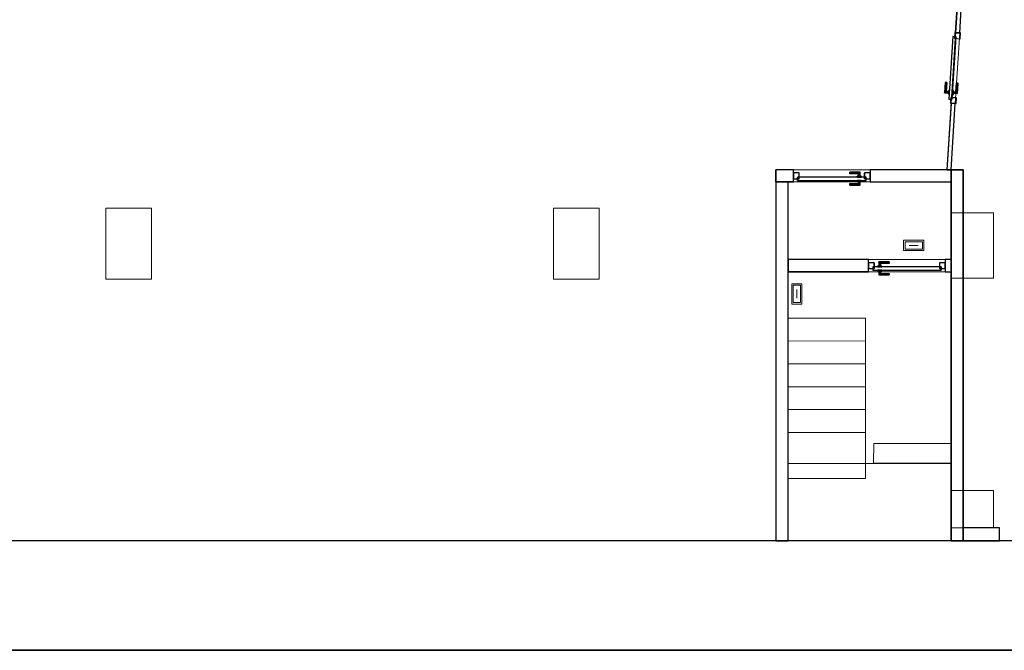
# Model space of a CAD drawing. Header units: metres. Extents: x 391.1 to 427.5, y 12.7 to 28.4.
# Tile 2 of 5: x 409.3 to 421.4, y 12.8 to 20.6. Entities that reach past the tile are written whole.
import ezdxf

# ---------------------------------------------------------------- set-up
doc = ezdxf.new("R2010")
doc.units = ezdxf.units.M
doc.layers.add('01_CARPINTERIA', color=5, linetype='Continuous', lineweight=25, true_color=0x0000ff)
doc.layers.add('01_SUELOS', color=7, linetype='Continuous', lineweight=25, true_color=0x007f00)
for name, color, linetype, lineweight in [('A-COLS-____-MCUT', 7, 'Continuous', 18), ('A-COLS-____-OTLN', 7, 'Continuous', 18), ('A-DETL-GENF-OTLN', 7, 'Continuous', 18), ('A-GENM-____-OTLN', 7, 'Continuous', 18), ('A-WALL-____-MCUT', 7, 'Continuous', 25), ('A-WALL-____-OTLN', 7, 'Continuous', 25), ('S-STRS-____-MCUT', 7, 'Continuous', 18), ('S-STRS-____-OTLN', 7, 'Continuous', 18)]:
    doc.layers.add(name, color=color, linetype=linetype, lineweight=lineweight)

# ---------------------------------------------------------------- blocks, each defined once
blk = doc.blocks.new('Family - Evans PS-2-151009-00_ENLLUMENAT_PS2')
at = {"layer": 'A-WALL-____-MCUT', "color": 253, "true_color": 0xaaaaaa}
for p, q in [((0.99, 0.15), (0, 0.15)), ((0, 0.15), (0, 0)), ((0.99, 0), (0.99, 0.15)), ((1.93, 0.15), (1.93, 0)), ((2.148, 0.15), (1.93, 0.15)), ((2.148, 0), (2.148, 0.15)), ((0, 0), (0.99, 0)), ((1.93, 0), (2.148, 0))]:
    blk.add_line(p, q, dxfattribs=at)
at = {"layer": 'A-WALL-____-OTLN', "color": 253, "true_color": 0xaaaaaa}
for p, q in [((0.99, 0.15), (0, 0.15)), ((0, 0.15), (0, 0)), ((0.99, 0), (0.99, 0.15)), ((1.93, 0.15), (1.93, 0)), ((1.93, 0.15), (2.148, 0.15)), ((2.148, 0.15), (2.148, 0)), ((0, 0), (0.99, 0)), ((1.93, 0), (2.148, 0))]:
    blk.add_line(p, q, dxfattribs=at)
at = {"layer": 'A-WALL-____-OTLN', "color": 253, "lineweight": 18, "true_color": 0xaaaaaa}
blk.add_line((0, 0), (2.148, 0), dxfattribs=at)
blk = doc.blocks.new('Family - Vano puerta-151018-00_ENLLUMENAT_PS2')
at = {"layer": 'A-GENM-____-OTLN', "color": 253, "true_color": 0xaaaaaa}
for p, q in [((419.741, 18.731), (418.801, 18.731)), ((418.801, 18.731), (418.801, 18.581)), ((418.801, 18.731), (419.741, 18.731)), ((418.801, 18.581), (418.801, 18.731)), ((419.741, 18.581), (419.741, 18.731)), ((419.741, 18.581), (419.741, 18.731)), ((418.801, 18.581), (419.741, 18.581)), ((419.741, 18.581), (418.801, 18.581))]:
    blk.add_line(p, q, dxfattribs=at)
blk = doc.blocks.new('Family - LONDR55-XX_ZZ-ARQ-CAA-M3D-Londres55-151027-00_ENLLUMENAT_PS2')
at = {"layer": '01_CARPINTERIA', "color": 161, "true_color": 0xaaaaff}
for p, q in [((0.126, 0.149), (0.125, 0.15)), ((0.125, 0.15), (0.125, 0.1)), ((0.125, 0.15), (0.126, 0.149)), ((0.25, 0.15), (0.125, 0.15)), ((0.13, 0.145), (0.126, 0.149)), ((0.126, 0.149), (0.126, 0.1)), ((0.126, 0.149), (0.126, 0.1)), ((0.126, 0.149), (0.13, 0.145)), ((0.25, 0.149), (0.126, 0.149)), ((0.25, 0.149), (0.126, 0.149)), ((0.135, 0.14), (0.13, 0.145)), ((0.13, 0.145), (0.13, 0.1)), ((0.13, 0.145), (0.13, 0.1)), ((0.13, 0.145), (0.135, 0.14)), ((0.25, 0.145), (0.13, 0.145)), ((0.25, 0.145), (0.13, 0.145)), ((0.135, 0.1), (0.135, 0.14)), ((0.135, 0.14), (0.135, 0.1)), ((0.135, 0.14), (0.14, 0.135)), ((0.14, 0.135), (0.135, 0.14)), ((0.135, 0.14), (0.25, 0.14)), ((0.25, 0.14), (0.135, 0.14)), ((0.14, 0.135), (0.14, 0.1)), ((0.14, 0.135), (0.144, 0.131)), ((0.144, 0.131), (0.14, 0.135)), ((0.14, 0.135), (0.14, 0.1)), ((0.25, 0.135), (0.14, 0.135)), ((0.25, 0.135), (0.14, 0.135)), ((0.144, 0.131), (0.144, 0.1)), ((0.144, 0.131), (0.145, 0.13)), ((0.145, 0.13), (0.144, 0.131)), ((0.144, 0.131), (0.144, 0.1)), ((0.25, 0.131), (0.144, 0.131)), ((0.25, 0.131), (0.144, 0.131)), ((0.145, 0.13), (0.145, 0.1)), ((0.25, 0.13), (0.145, 0.13)), ((0.25, 0.149), (0.25, 0.15)), ((0.25, 0.15), (0.25, 0.149)), ((0.25, 0.145), (0.25, 0.149)), ((0.25, 0.149), (0.25, 0.145)), ((0.25, 0.145), (0.25, 0.14)), ((0.25, 0.14), (0.25, 0.145)), ((0.25, 0.14), (0.25, 0.135)), ((0.25, 0.135), (0.25, 0.14)), ((0.25, 0.135), (0.25, 0.131)), ((0.25, 0.131), (0.25, 0.135)), ((0.25, 0.131), (0.25, 0.13)), ((0.25, 0.13), (0.25, 0.131)), ((0.07, 0.07), (0, 0.07)), ((0, 0.07), (0, 0)), ((0.07, 0.07), (0, 0.07)), ((0, 0.07), (0, 0)), ((0, 0), (0.07, 0)), ((0, 0), (0.07, 0)), ((0.89, 0.09), (0.05, 0.09)), ((0.05, 0.09), (0.05, 0.05)), ((0.89, 0.09), (0.05, 0.09)), ((0.05, 0.09), (0.05, 0.05)), ((0.05, 0.05), (0.89, 0.05)), ((0.05, 0.05), (0.89, 0.05)), ((0.07, 0), (0.07, 0.07)), ((0.07, 0.07), (0.07, 0)), ((0.16, 0.1), (0.11, 0.1)), ((0.11, 0.1), (0.11, 0.09)), ((0.11, 0.1), (0.11, 0.09)), ((0.16, 0.1), (0.11, 0.1)), ((0.11, 0.09), (0.16, 0.09)), ((0.11, 0.09), (0.16, 0.09)), ((0.16, 0.05), (0.11, 0.05)), ((0.11, 0.05), (0.11, 0.04)), ((0.16, 0.05), (0.11, 0.05)), ((0.11, 0.05), (0.11, 0.04)), ((0.11, 0.04), (0.16, 0.04)), ((0.11, 0.04), (0.16, 0.04)), ((0.126, 0.1), (0.125, 0.1)), ((0.125, 0.1), (0.126, 0.1)), ((0.126, 0.04), (0.125, 0.04)), ((0.125, 0.04), (0.126, 0.04)), ((0.125, 0.04), (0.125, -0.01)), ((0.13, 0.1), (0.126, 0.1)), ((0.126, 0.1), (0.13, 0.1)), ((0.13, 0.04), (0.126, 0.04)), ((0.126, 0.04), (0.13, 0.04)), ((0.126, 0.04), (0.126, -0.009)), ((0.126, 0.04), (0.126, -0.009)), ((0.135, 0.1), (0.13, 0.1)), ((0.13, 0.1), (0.135, 0.1)), ((0.13, 0.04), (0.135, 0.04)), ((0.135, 0.04), (0.13, 0.04)), ((0.13, 0.04), (0.13, -0.005)), ((0.13, 0.04), (0.13, -0.005)), ((0.14, 0.1), (0.135, 0.1)), ((0.135, 0.1), (0.14, 0.1)), ((0.135, 0.04), (0.14, 0.04)), ((0.14, 0.04), (0.135, 0.04)), ((0.135, 0), (0.135, 0.04)), ((0.135, 0.04), (0.135, 0)), ((0.14, 0.005), (0.135, 0)), ((0.135, 0), (0.14, 0.005)), ((0.25, 0), (0.135, 0)), ((0.135, 0), (0.25, 0)), ((0.14, 0.1), (0.144, 0.1)), ((0.144, 0.1), (0.14, 0.1)), ((0.14, 0.04), (0.144, 0.04)), ((0.144, 0.04), (0.14, 0.04)), ((0.14, 0.04), (0.14, 0.005)), ((0.14, 0.04), (0.14, 0.005)), ((0.144, 0.009), (0.14, 0.005)), ((0.14, 0.005), (0.144, 0.009)), ((0.14, 0.005), (0.25, 0.005)), ((0.14, 0.005), (0.25, 0.005)), ((0.144, 0.1), (0.145, 0.1)), ((0.145, 0.1), (0.144, 0.1)), ((0.144, 0.04), (0.145, 0.04)), ((0.145, 0.04), (0.144, 0.04)), ((0.144, 0.04), (0.144, 0.009)), ((0.144, 0.04), (0.144, 0.009)), ((0.145, 0.01), (0.144, 0.009)), ((0.144, 0.009), (0.145, 0.01)), ((0.144, 0.009), (0.25, 0.009)), ((0.144, 0.009), (0.25, 0.009)), ((0.145, 0.04), (0.145, 0.01)), ((0.145, 0.01), (0.25, 0.01)), ((0.16, 0.09), (0.16, 0.1)), ((0.16, 0.1), (0.16, 0.09)), ((0.16, 0.04), (0.16, 0.05)), ((0.16, 0.05), (0.16, 0.04)), ((0.25, 0.009), (0.25, 0.01)), ((0.25, 0.01), (0.25, 0.009)), ((0.25, 0.005), (0.25, 0.009)), ((0.25, 0.009), (0.25, 0.005)), ((0.25, 0.005), (0.25, 0)), ((0.25, 0), (0.25, 0.005)), ((0.25, 0), (0.25, -0.005)), ((0.25, -0.005), (0.25, 0)), ((0.94, 0.07), (0.87, 0.07)), ((0.87, 0.07), (0.87, 0)), ((0.94, 0.07), (0.87, 0.07)), ((0.87, 0.07), (0.87, 0)), ((0.87, 0), (0.94, 0)), ((0.87, 0), (0.94, 0)), ((0.89, 0.05), (0.89, 0.09)), ((0.89, 0.09), (0.89, 0.05)), ((0.94, 0), (0.94, 0.07)), ((0.94, 0.07), (0.94, 0)), ((0.125, -0.01), (0.126, -0.009)), ((0.126, -0.009), (0.125, -0.01)), ((0.125, -0.01), (0.25, -0.01)), ((0.126, -0.009), (0.13, -0.005)), ((0.13, -0.005), (0.126, -0.009)), ((0.126, -0.009), (0.25, -0.009)), ((0.126, -0.009), (0.25, -0.009)), ((0.13, -0.005), (0.135, 0)), ((0.135, 0), (0.13, -0.005)), ((0.13, -0.005), (0.25, -0.005)), ((0.13, -0.005), (0.25, -0.005)), ((0.25, -0.005), (0.25, -0.009)), ((0.25, -0.009), (0.25, -0.005)), ((0.25, -0.009), (0.25, -0.01)), ((0.25, -0.01), (0.25, -0.009))]:
    blk.add_line(p, q, dxfattribs=at)
blk = doc.blocks.new('Family - Porta PS-2-151028-00_ENLLUMENAT_PS2')
blk.add_blockref('Family - LONDR55-XX_ZZ-ARQ-CAA-M3D-Londres55-151027-00_ENLLUMENAT_PS2', (0, 0))
blk = doc.blocks.new('Family - LONDR55-XX_ZZ-ARQ-CAA-M3D-Londres55-151034-00_ENLLUMENAT_PS2')
at = {"layer": '01_SUELOS', "color": 9, "true_color": 0xaad4aa}
for p, q in [((0, 0), (33.142, 0)), ((33.142, 0), (0, 0))]:
    blk.add_line(p, q, dxfattribs=at)
blk = doc.blocks.new('Family - LONDR55-XX_ZZ-ARQ-CAA-M3D-Londres55-151038-00_ENLLUMENAT_PS2')
at = {"layer": '01_CARPINTERIA', "color": 161, "true_color": 0xaaaaff}
for p, q in [((0.69, 0.149), (0.69, 0.15)), ((0.69, 0.15), (0.69, 0.149)), ((0.815, 0.15), (0.69, 0.15)), ((0.69, 0.145), (0.69, 0.149)), ((0.69, 0.149), (0.69, 0.145)), ((0.814, 0.149), (0.69, 0.149)), ((0.814, 0.149), (0.69, 0.149)), ((0.69, 0.14), (0.69, 0.145)), ((0.69, 0.145), (0.69, 0.14)), ((0.81, 0.145), (0.69, 0.145)), ((0.81, 0.145), (0.69, 0.145)), ((0.69, 0.135), (0.69, 0.14)), ((0.69, 0.14), (0.69, 0.135)), ((0.69, 0.14), (0.805, 0.14)), ((0.805, 0.14), (0.69, 0.14)), ((0.69, 0.135), (0.69, 0.131)), ((0.69, 0.131), (0.69, 0.135)), ((0.8, 0.135), (0.69, 0.135)), ((0.8, 0.135), (0.69, 0.135)), ((0.69, 0.131), (0.69, 0.13)), ((0.69, 0.13), (0.69, 0.131)), ((0.796, 0.131), (0.69, 0.131)), ((0.796, 0.131), (0.69, 0.131)), ((0.795, 0.13), (0.69, 0.13)), ((0.795, 0.13), (0.796, 0.131)), ((0.796, 0.131), (0.795, 0.13)), ((0.795, 0.1), (0.795, 0.13)), ((0.796, 0.131), (0.8, 0.135)), ((0.8, 0.135), (0.796, 0.131)), ((0.796, 0.1), (0.796, 0.131)), ((0.796, 0.1), (0.796, 0.131)), ((0.8, 0.135), (0.805, 0.14)), ((0.805, 0.14), (0.8, 0.135)), ((0.8, 0.1), (0.8, 0.135)), ((0.8, 0.1), (0.8, 0.135)), ((0.81, 0.145), (0.805, 0.14)), ((0.805, 0.14), (0.81, 0.145)), ((0.805, 0.14), (0.805, 0.1)), ((0.805, 0.1), (0.805, 0.14)), ((0.814, 0.149), (0.81, 0.145)), ((0.81, 0.145), (0.814, 0.149)), ((0.81, 0.1), (0.81, 0.145)), ((0.81, 0.1), (0.81, 0.145)), ((0.815, 0.15), (0.814, 0.149)), ((0.814, 0.149), (0.815, 0.15)), ((0.814, 0.1), (0.814, 0.149)), ((0.814, 0.1), (0.814, 0.149)), ((0.815, 0.1), (0.815, 0.15)), ((0.07, 0.07), (0, 0.07)), ((0, 0.07), (0, 0)), ((0.07, 0.07), (0, 0.07)), ((0, 0), (0, 0.07)), ((0, 0), (0.07, 0)), ((0, 0), (0.07, 0)), ((0.89, 0.09), (0.05, 0.09)), ((0.05, 0.09), (0.05, 0.05)), ((0.89, 0.09), (0.05, 0.09)), ((0.05, 0.05), (0.05, 0.09)), ((0.05, 0.05), (0.89, 0.05)), ((0.05, 0.05), (0.89, 0.05)), ((0.07, 0), (0.07, 0.07)), ((0.07, 0), (0.07, 0.07)), ((0.69, 0.009), (0.69, 0.01)), ((0.69, 0.01), (0.69, 0.009)), ((0.69, 0.01), (0.795, 0.01)), ((0.69, 0.005), (0.69, 0.009)), ((0.69, 0.009), (0.69, 0.005)), ((0.69, 0.009), (0.796, 0.009)), ((0.69, 0.009), (0.796, 0.009)), ((0.69, 0), (0.69, 0.005)), ((0.69, 0.005), (0.69, 0)), ((0.69, 0.005), (0.8, 0.005)), ((0.69, 0.005), (0.8, 0.005)), ((0.69, -0.005), (0.69, 0)), ((0.69, 0), (0.69, -0.005)), ((0.805, 0), (0.69, 0)), ((0.69, 0), (0.805, 0)), ((0.83, 0.1), (0.78, 0.1)), ((0.78, 0.1), (0.78, 0.09)), ((0.78, 0.09), (0.78, 0.1)), ((0.83, 0.1), (0.78, 0.1)), ((0.78, 0.09), (0.83, 0.09)), ((0.78, 0.09), (0.83, 0.09)), ((0.83, 0.05), (0.78, 0.05)), ((0.78, 0.05), (0.78, 0.04)), ((0.83, 0.05), (0.78, 0.05)), ((0.78, 0.04), (0.78, 0.05)), ((0.78, 0.04), (0.83, 0.04)), ((0.78, 0.04), (0.83, 0.04)), ((0.796, 0.1), (0.795, 0.1)), ((0.795, 0.1), (0.796, 0.1)), ((0.796, 0.04), (0.795, 0.04)), ((0.795, 0.04), (0.796, 0.04)), ((0.795, 0.01), (0.795, 0.04)), ((0.796, 0.009), (0.795, 0.01)), ((0.795, 0.01), (0.796, 0.009)), ((0.8, 0.1), (0.796, 0.1)), ((0.796, 0.1), (0.8, 0.1)), ((0.8, 0.04), (0.796, 0.04)), ((0.796, 0.04), (0.8, 0.04)), ((0.796, 0.009), (0.796, 0.04)), ((0.796, 0.009), (0.796, 0.04)), ((0.8, 0.005), (0.796, 0.009)), ((0.796, 0.009), (0.8, 0.005)), ((0.805, 0.1), (0.8, 0.1)), ((0.8, 0.1), (0.805, 0.1)), ((0.8, 0.04), (0.805, 0.04)), ((0.805, 0.04), (0.8, 0.04)), ((0.8, 0.005), (0.8, 0.04)), ((0.8, 0.005), (0.8, 0.04)), ((0.805, 0), (0.8, 0.005)), ((0.8, 0.005), (0.805, 0)), ((0.81, 0.1), (0.805, 0.1)), ((0.805, 0.1), (0.81, 0.1)), ((0.805, 0.04), (0.81, 0.04)), ((0.81, 0.04), (0.805, 0.04)), ((0.805, 0.04), (0.805, 0)), ((0.805, 0), (0.805, 0.04)), ((0.805, 0), (0.81, -0.005)), ((0.81, 0.1), (0.814, 0.1)), ((0.814, 0.1), (0.81, 0.1)), ((0.81, 0.04), (0.814, 0.04)), ((0.814, 0.04), (0.81, 0.04)), ((0.81, -0.005), (0.81, 0.04)), ((0.81, -0.005), (0.81, 0.04)), ((0.814, 0.1), (0.815, 0.1)), ((0.815, 0.1), (0.814, 0.1)), ((0.814, 0.04), (0.815, 0.04)), ((0.815, 0.04), (0.814, 0.04)), ((0.814, -0.009), (0.814, 0.04)), ((0.814, -0.009), (0.814, 0.04)), ((0.815, -0.01), (0.815, 0.04)), ((0.83, 0.09), (0.83, 0.1)), ((0.83, 0.09), (0.83, 0.1)), ((0.83, 0.04), (0.83, 0.05)), ((0.83, 0.04), (0.83, 0.05)), ((0.94, 0.07), (0.87, 0.07)), ((0.87, 0.07), (0.87, 0)), ((0.94, 0.07), (0.87, 0.07)), ((0.87, 0), (0.87, 0.07)), ((0.87, 0), (0.94, 0)), ((0.87, 0), (0.94, 0)), ((0.89, 0.05), (0.89, 0.09)), ((0.89, 0.05), (0.89, 0.09)), ((0.94, 0), (0.94, 0.07)), ((0.94, 0), (0.94, 0.07)), ((0.69, -0.005), (0.69, -0.009)), ((0.69, -0.009), (0.69, -0.005)), ((0.69, -0.005), (0.81, -0.005)), ((0.69, -0.005), (0.81, -0.005)), ((0.69, -0.009), (0.69, -0.01)), ((0.69, -0.01), (0.69, -0.009)), ((0.69, -0.009), (0.814, -0.009)), ((0.69, -0.009), (0.814, -0.009)), ((0.69, -0.01), (0.815, -0.01)), ((0.81, -0.005), (0.805, 0)), ((0.81, -0.005), (0.814, -0.009)), ((0.814, -0.009), (0.81, -0.005)), ((0.814, -0.009), (0.815, -0.01)), ((0.815, -0.01), (0.814, -0.009))]:
    blk.add_line(p, q, dxfattribs=at)
blk = doc.blocks.new('Family - Porta PS-2-151039-00_ENLLUMENAT_PS2')
blk.add_blockref('Family - LONDR55-XX_ZZ-ARQ-CAA-M3D-Londres55-151038-00_ENLLUMENAT_PS2', (0, 0))
blk = doc.blocks.new('Family - Escala PS-2-151043-00_ENLLUMENAT_PS2')
at = {"layer": 'S-STRS-____-MCUT', "color": 253, "true_color": 0xaaaaaa}
for p, q in [((1.051, 1.196), (1.05, 0.95)), ((2.001, 1.196), (1.051, 1.196)), ((2, 0.949), (2.001, 1.196)), ((0.951, 0.95), (0.001, 0.949)), ((0.001, 0.949), (0.002, 0)), ((1.05, 0.95), (0.951, 0.95)), ((2, 0.949), (1.05, 0.95)), ((1.05, 0.95), (2, 0.949)), ((2, 0), (2, 0.949)), ((0.002, 0), (2, 0))]:
    blk.add_line(p, q, dxfattribs=at)
at = {"layer": 'S-STRS-____-OTLN', "color": 253, "true_color": 0xaaaaaa}
for p, q in [((0, 2.73), (0.95, 2.731)), ((0.95, 2.731), (0, 2.73)), ((0.95, 2.731), (0, 2.73)), ((0, 2.73), (0.95, 2.731)), ((0, 2.73), (0.002, 0.765)), ((0, 2.45), (0, 2.73)), ((0, 2.73), (0, 2.45)), ((0, 2.45), (0, 2.73)), ((0.952, 0.766), (0.95, 2.731)), ((0.95, 2.731), (0.95, 2.451)), ((0.95, 2.451), (0.95, 2.731)), ((0.95, 2.731), (0.95, 2.451)), ((0.95, 2.451), (0, 2.45)), ((0.95, 2.451), (0, 2.45)), ((0, 2.45), (0.95, 2.451)), ((0.95, 2.451), (0, 2.45)), ((0.95, 2.451), (0, 2.45)), ((0, 2.45), (0.95, 2.451)), ((0, 2.17), (0, 2.45)), ((0, 2.45), (0, 2.17)), ((0, 2.17), (0, 2.45)), ((0.95, 2.451), (0.95, 2.171)), ((0.95, 2.171), (0.95, 2.451)), ((0.95, 2.451), (0.95, 2.171)), ((0.95, 2.171), (0, 2.17)), ((0.95, 2.171), (0, 2.17)), ((0, 2.17), (0.95, 2.171)), ((0.95, 2.171), (0, 2.17)), ((0.95, 2.171), (0, 2.17)), ((0, 2.17), (0.95, 2.171)), ((0.001, 1.89), (0, 2.17)), ((0, 2.17), (0.001, 1.89)), ((0.001, 1.89), (0, 2.17)), ((0.95, 2.171), (0.951, 1.891)), ((0.951, 1.891), (0.95, 2.171)), ((0.95, 2.171), (0.951, 1.891)), ((0.951, 1.891), (0.001, 1.89)), ((0.951, 1.891), (0.001, 1.89)), ((0.001, 1.89), (0.951, 1.891)), ((0.951, 1.891), (0.001, 1.89)), ((0.951, 1.891), (0.001, 1.89)), ((0.001, 1.89), (0.951, 1.891)), ((0.001, 1.61), (0.001, 1.89)), ((0.001, 1.89), (0.001, 1.61)), ((0.001, 1.61), (0.001, 1.89)), ((0.951, 1.891), (0.951, 1.611)), ((0.951, 1.611), (0.951, 1.891)), ((0.951, 1.891), (0.951, 1.611)), ((0.951, 1.611), (0.001, 1.61)), ((0.951, 1.611), (0.001, 1.61)), ((0.951, 1.611), (0.001, 1.61)), ((0.001, 1.61), (0.951, 1.611)), ((0.001, 1.61), (0.951, 1.611)), ((0.951, 1.611), (0.001, 1.61)), ((0.001, 1.33), (0.001, 1.61)), ((0.001, 1.61), (0.001, 1.33)), ((0.001, 1.33), (0.001, 1.61)), ((0.951, 1.611), (0.951, 1.331)), ((0.951, 1.331), (0.951, 1.611)), ((0.951, 1.611), (0.951, 1.331)), ((0.951, 1.331), (0.001, 1.33)), ((0.001, 1.33), (0.951, 1.331)), ((0.951, 1.331), (0.001, 1.33)), ((0.951, 1.331), (0.001, 1.33)), ((0.001, 1.33), (0.951, 1.331)), ((0.951, 1.331), (0.001, 1.33)), ((0.001, 1.33), (0.001, 0.949)), ((0.001, 0.949), (0.001, 1.33)), ((0.001, 1.33), (0.001, 0.949)), ((0.951, 0.95), (0.951, 1.331)), ((0.951, 1.331), (0.951, 0.95)), ((0.951, 0.95), (0.951, 1.331)), ((1.051, 1.196), (1.05, 0.955)), ((2, 0.954), (2.001, 1.196)), ((0.001, 0.949), (0.951, 0.95)), ((0.951, 0.95), (0.001, 0.949)), ((0.001, 0.949), (0.951, 0.95)), ((0.951, 0.95), (0.001, 0.949)), ((0.951, 0.95), (0.001, 0.949)), ((0.002, 0.765), (0.001, 0.949)), ((0.001, 0.949), (0.002, 0)), ((0.951, 0.95), (0.952, 0.766)), ((1.05, 0.95), (0.951, 0.95)), ((1.05, 0.955), (2, 0.954)), ((1.05, 0.955), (1.05, 0.95)), ((2, 0.949), (1.05, 0.95)), ((2, 0.949), (1.05, 0.95)), ((2, 0.949), (2, 0.954)), ((2, 0), (2, 0.949)), ((0.952, 0.766), (0.002, 0.765)), ((0.002, 0), (2, 0))]:
    blk.add_line(p, q, dxfattribs=at)
blk = doc.blocks.new('Family - Evans PS-2-151049-00_ENLLUMENAT_PS2')
at = {"layer": 'A-WALL-____-MCUT', "color": 253, "true_color": 0xaaaaaa}
for p, q in [((4.39, 0.15), (0, 0.15)), ((0, 0.15), (0, 0)), ((4.55, 0.15), (4.39, 0.15)), ((4.39, 0.15), (4.39, 0.15)), ((4.55, 0), (4.55, 0.15)), ((0, 0), (4.55, 0))]:
    blk.add_line(p, q, dxfattribs=at)
at = {"layer": 'A-WALL-____-OTLN', "color": 253, "true_color": 0xaaaaaa}
for p, q in [((0, 0), (0, 0.15)), ((0, 0.15), (4.39, 0.15)), ((4.55, 0.15), (4.39, 0.15)), ((4.39, 0.15), (4.39, 0.15)), ((4.55, 0.15), (4.55, 0)), ((4.55, 0), (0, 0))]:
    blk.add_line(p, q, dxfattribs=at)
at = {"layer": 'A-WALL-____-OTLN', "color": 253, "lineweight": 18, "true_color": 0xaaaaaa}
blk.add_line((0, 0), (4.55, 0), dxfattribs=at)
blk = doc.blocks.new('Family - Pilar PS-2-151055-00_ENLLUMENAT_PS2')
at = {"layer": 'A-COLS-____-MCUT', "color": 253, "true_color": 0xaaaaaa}
for p, q in [((0.52, 0.46), (0, 0.46)), ((0, 0.46), (0, 0)), ((0.52, 0), (0.52, 0.46)), ((0, 0), (0.52, 0))]:
    blk.add_line(p, q, dxfattribs=at)
at = {"layer": 'A-COLS-____-OTLN', "color": 253, "true_color": 0xaaaaaa}
for p, q in [((0.52, 0.46), (0, 0.46)), ((0, 0.46), (0, 0)), ((0.52, 0), (0.52, 0.46)), ((0, 0), (0.52, 0))]:
    blk.add_line(p, q, dxfattribs=at)
blk = doc.blocks.new('Family - Evans PS-2-151060-00_ENLLUMENAT_PS2')
at = {"layer": 'A-WALL-____-MCUT', "color": 253, "true_color": 0xaaaaaa}
for p, q in [((2.985, 0.05), (-0.003, 0.05)), ((-0.003, 0.05), (0, 0)), ((0, 0), (2.985, 0)), ((2.985, 0), (2.985, 0.05)), ((3.853, 0.05), (3.853, 0)), ((4.665, 0.05), (3.853, 0.05)), ((3.853, 0), (4.668, 0)), ((4.668, 0), (4.665, 0.05))]:
    blk.add_line(p, q, dxfattribs=at)
at = {"layer": 'A-WALL-____-OTLN', "color": 253, "true_color": 0xaaaaaa}
for p, q in [((0, 0), (-0.003, 0.05)), ((2.985, 0.05), (-0.003, 0.05)), ((2.985, 0), (0, 0)), ((2.985, 0), (2.985, 0.05)), ((4.665, 0.05), (3.853, 0.05)), ((3.853, 0.05), (3.853, 0)), ((3.853, 0), (4.668, 0)), ((4.668, 0), (4.665, 0.05))]:
    blk.add_line(p, q, dxfattribs=at)
at = {"layer": 'A-WALL-____-OTLN', "color": 253, "lineweight": 18, "true_color": 0xaaaaaa}
blk.add_line((0, 0), (4.668, 0), dxfattribs=at)
blk = doc.blocks.new('Family - Vano puerta-151062-00_ENLLUMENAT_PS2')
at = {"layer": 'A-GENM-____-OTLN', "color": 253, "true_color": 0xaaaaaa}
for p, q in [((420.788, 20.41), (420.733, 19.544)), ((420.733, 19.544), (420.788, 20.41)), ((420.783, 19.541), (420.838, 20.407)), ((420.838, 20.407), (420.783, 19.541)), ((420.838, 20.407), (420.788, 20.41)), ((420.838, 20.407), (420.788, 20.41)), ((420.733, 19.544), (420.783, 19.541)), ((420.783, 19.541), (420.733, 19.544))]:
    blk.add_line(p, q, dxfattribs=at)
blk = doc.blocks.new('Family - Evans PS-2-151074-00_ENLLUMENAT_PS2')
at = {"layer": 'A-WALL-____-MCUT', "color": 253, "true_color": 0xaaaaaa}
for p, q in [((0.445, 0.16), (0, 0.16)), ((0, 0.16), (0, 0)), ((0.445, 0), (0.445, 0.16)), ((0, 0), (0.445, 0))]:
    blk.add_line(p, q, dxfattribs=at)
at = {"layer": 'A-WALL-____-OTLN', "color": 253, "true_color": 0xaaaaaa}
for p, q in [((0.445, 0.16), (0, 0.16)), ((0, 0.16), (0, 0)), ((0.445, 0), (0.445, 0.16)), ((0, 0), (0.445, 0))]:
    blk.add_line(p, q, dxfattribs=at)
at = {"layer": 'A-WALL-____-OTLN', "color": 253, "lineweight": 18, "true_color": 0xaaaaaa}
blk.add_line((0, 0), (0.445, 0), dxfattribs=at)
blk = doc.blocks.new('Family - Pilar PS-2-151079-00_ENLLUMENAT_PS2')
at = {"layer": 'A-COLS-____-MCUT', "color": 253, "true_color": 0xaaaaaa}
for p, q in [((0.56, 0.87), (0, 0.87)), ((0, 0.87), (0, 0)), ((0.56, 0), (0.56, 0.87)), ((0, 0), (0.56, 0))]:
    blk.add_line(p, q, dxfattribs=at)
at = {"layer": 'A-COLS-____-OTLN', "color": 253, "true_color": 0xaaaaaa}
for p, q in [((0.56, 0.87), (0, 0.87)), ((0, 0.87), (0, 0)), ((0.56, 0), (0.56, 0.87)), ((0, 0), (0.56, 0))]:
    blk.add_line(p, q, dxfattribs=at)
blk = doc.blocks.new('Family - Pilar PS-2-151083-00_ENLLUMENAT_PS2')
at = {"layer": 'A-COLS-____-MCUT', "color": 253, "true_color": 0xaaaaaa}
for p, q in [((0.52, 0.8), (0, 0.8)), ((0, 0.8), (0, 0)), ((0.52, 0), (0.52, 0.8)), ((0, 0), (0.52, 0))]:
    blk.add_line(p, q, dxfattribs=at)
at = {"layer": 'A-COLS-____-OTLN', "color": 253, "true_color": 0xaaaaaa}
for p, q in [((0.52, 0.8), (0, 0.8)), ((0, 0.8), (0, 0)), ((0.52, 0), (0.52, 0.8)), ((0, 0), (0.52, 0))]:
    blk.add_line(p, q, dxfattribs=at)
blk = doc.blocks.new('Family - LONDR55-XX_ZZ-ARQ-CAA-M3D-Londres55-151108-00_ENLLUMENAT_PS2')
at = {"layer": '01_CARPINTERIA', "color": 161, "true_color": 0xaaaaff}
for p, q in [((0.126, 0.149), (0.125, 0.15)), ((0.125, 0.15), (0.125, 0.1)), ((0.125, 0.15), (0.126, 0.149)), ((0.25, 0.15), (0.125, 0.15)), ((0.13, 0.145), (0.126, 0.149)), ((0.126, 0.149), (0.126, 0.1)), ((0.126, 0.149), (0.126, 0.1)), ((0.126, 0.149), (0.13, 0.145)), ((0.25, 0.149), (0.126, 0.149)), ((0.25, 0.149), (0.126, 0.149)), ((0.135, 0.14), (0.13, 0.145)), ((0.13, 0.145), (0.13, 0.1)), ((0.13, 0.145), (0.13, 0.1)), ((0.13, 0.145), (0.135, 0.14)), ((0.25, 0.145), (0.13, 0.145)), ((0.25, 0.145), (0.13, 0.145)), ((0.135, 0.1), (0.135, 0.14)), ((0.135, 0.14), (0.135, 0.1)), ((0.135, 0.14), (0.14, 0.135)), ((0.14, 0.135), (0.135, 0.14)), ((0.135, 0.14), (0.25, 0.14)), ((0.25, 0.14), (0.135, 0.14)), ((0.14, 0.135), (0.14, 0.1)), ((0.14, 0.135), (0.144, 0.131)), ((0.144, 0.131), (0.14, 0.135)), ((0.14, 0.135), (0.14, 0.1)), ((0.25, 0.135), (0.14, 0.135)), ((0.25, 0.135), (0.14, 0.135)), ((0.144, 0.131), (0.144, 0.1)), ((0.144, 0.131), (0.145, 0.13)), ((0.145, 0.13), (0.144, 0.131)), ((0.144, 0.131), (0.144, 0.1)), ((0.25, 0.131), (0.144, 0.131)), ((0.25, 0.131), (0.144, 0.131)), ((0.145, 0.13), (0.145, 0.1)), ((0.25, 0.13), (0.145, 0.13)), ((0.25, 0.149), (0.25, 0.15)), ((0.25, 0.15), (0.25, 0.149)), ((0.25, 0.145), (0.25, 0.149)), ((0.25, 0.149), (0.25, 0.145)), ((0.25, 0.145), (0.25, 0.14)), ((0.25, 0.14), (0.25, 0.145)), ((0.25, 0.14), (0.25, 0.135)), ((0.25, 0.135), (0.25, 0.14)), ((0.25, 0.135), (0.25, 0.131)), ((0.25, 0.131), (0.25, 0.135)), ((0.25, 0.131), (0.25, 0.13)), ((0.25, 0.13), (0.25, 0.131)), ((0.07, 0.07), (0, 0.07)), ((0, 0.07), (0, 0)), ((0.07, 0.07), (0, 0.07)), ((0, 0.07), (0, 0)), ((0, 0), (0.07, 0)), ((0.818, 0.09), (0.05, 0.09)), ((0.05, 0.09), (0.05, 0.05)), ((0.818, 0.09), (0.05, 0.09)), ((0.05, 0.09), (0.05, 0.05)), ((0.05, 0.05), (0.818, 0.05)), ((0.05, 0.05), (0.818, 0.05)), ((0.07, 0), (0.07, 0.07)), ((0.07, 0.07), (0.07, 0)), ((0.16, 0.1), (0.11, 0.1)), ((0.11, 0.1), (0.11, 0.09)), ((0.11, 0.1), (0.11, 0.09)), ((0.16, 0.1), (0.11, 0.1)), ((0.11, 0.09), (0.16, 0.09)), ((0.11, 0.09), (0.16, 0.09)), ((0.16, 0.05), (0.11, 0.05)), ((0.11, 0.05), (0.11, 0.04)), ((0.16, 0.05), (0.11, 0.05)), ((0.11, 0.05), (0.11, 0.04)), ((0.11, 0.04), (0.16, 0.04)), ((0.11, 0.04), (0.16, 0.04)), ((0.126, 0.1), (0.125, 0.1)), ((0.125, 0.1), (0.126, 0.1)), ((0.126, 0.04), (0.125, 0.04)), ((0.125, 0.04), (0.126, 0.04)), ((0.125, 0.04), (0.125, -0.01)), ((0.13, 0.1), (0.126, 0.1)), ((0.126, 0.1), (0.13, 0.1)), ((0.13, 0.04), (0.126, 0.04)), ((0.126, 0.04), (0.13, 0.04)), ((0.126, 0.04), (0.126, -0.009)), ((0.126, 0.04), (0.126, -0.009)), ((0.135, 0.1), (0.13, 0.1)), ((0.13, 0.1), (0.135, 0.1)), ((0.13, 0.04), (0.135, 0.04)), ((0.135, 0.04), (0.13, 0.04)), ((0.13, 0.04), (0.13, -0.005)), ((0.13, 0.04), (0.13, -0.005)), ((0.13, -0.005), (0.135, 0)), ((0.135, 0), (0.13, -0.005)), ((0.14, 0.1), (0.135, 0.1)), ((0.135, 0.1), (0.14, 0.1)), ((0.135, 0.04), (0.14, 0.04)), ((0.14, 0.04), (0.135, 0.04)), ((0.135, 0), (0.135, 0.04)), ((0.135, 0.04), (0.135, 0)), ((0.14, 0.005), (0.135, 0)), ((0.135, 0), (0.14, 0.005)), ((0.25, 0), (0.135, 0)), ((0.135, 0), (0.25, 0)), ((0.14, 0.1), (0.144, 0.1)), ((0.144, 0.1), (0.14, 0.1)), ((0.14, 0.04), (0.144, 0.04)), ((0.144, 0.04), (0.14, 0.04)), ((0.14, 0.04), (0.14, 0.005)), ((0.14, 0.04), (0.14, 0.005)), ((0.144, 0.009), (0.14, 0.005)), ((0.14, 0.005), (0.144, 0.009)), ((0.14, 0.005), (0.25, 0.005)), ((0.14, 0.005), (0.25, 0.005)), ((0.144, 0.1), (0.145, 0.1)), ((0.145, 0.1), (0.144, 0.1)), ((0.144, 0.04), (0.145, 0.04)), ((0.145, 0.04), (0.144, 0.04)), ((0.144, 0.04), (0.144, 0.009)), ((0.144, 0.04), (0.144, 0.009)), ((0.145, 0.01), (0.144, 0.009)), ((0.144, 0.009), (0.145, 0.01)), ((0.144, 0.009), (0.25, 0.009)), ((0.144, 0.009), (0.25, 0.009)), ((0.145, 0.04), (0.145, 0.01)), ((0.145, 0.01), (0.25, 0.01)), ((0.16, 0.09), (0.16, 0.1)), ((0.16, 0.1), (0.16, 0.09)), ((0.16, 0.04), (0.16, 0.05)), ((0.16, 0.05), (0.16, 0.04)), ((0.25, 0.009), (0.25, 0.01)), ((0.25, 0.01), (0.25, 0.009)), ((0.25, 0.005), (0.25, 0.009)), ((0.25, 0.009), (0.25, 0.005)), ((0.25, 0.005), (0.25, 0)), ((0.25, 0), (0.25, 0.005)), ((0.25, 0), (0.25, -0.005)), ((0.25, -0.005), (0.25, 0)), ((0.868, 0.07), (0.798, 0.07)), ((0.798, 0.07), (0.798, 0)), ((0.868, 0.07), (0.798, 0.07)), ((0.798, 0.07), (0.798, 0)), ((0.798, 0), (0.868, 0)), ((0.818, 0.05), (0.818, 0.09)), ((0.818, 0.09), (0.818, 0.05)), ((0.868, 0), (0.868, 0.07)), ((0.868, 0.07), (0.868, 0)), ((0, 0), (0.07, 0)), ((0.125, -0.01), (0.126, -0.009)), ((0.126, -0.009), (0.125, -0.01)), ((0.125, -0.01), (0.25, -0.01)), ((0.126, -0.009), (0.13, -0.005)), ((0.13, -0.005), (0.126, -0.009)), ((0.126, -0.009), (0.25, -0.009)), ((0.126, -0.009), (0.25, -0.009)), ((0.13, -0.005), (0.25, -0.005)), ((0.13, -0.005), (0.25, -0.005)), ((0.25, -0.005), (0.25, -0.009)), ((0.25, -0.009), (0.25, -0.005)), ((0.25, -0.009), (0.25, -0.01)), ((0.25, -0.01), (0.25, -0.009)), ((0.798, 0), (0.868, 0))]:
    blk.add_line(p, q, dxfattribs=at)
blk = doc.blocks.new('Family - Porta PS-2-151109-00_ENLLUMENAT_PS2')
blk.add_blockref('Family - LONDR55-XX_ZZ-ARQ-CAA-M3D-Londres55-151108-00_ENLLUMENAT_PS2', (0, 0))
blk = doc.blocks.new('Family - Pilar PS-2-151140-00_ENLLUMENAT_PS2')
at = {"layer": 'A-COLS-____-MCUT', "color": 253, "true_color": 0xaaaaaa}
for p, q in [((0.56, 0.87), (0, 0.87)), ((0, 0.87), (0, 0)), ((0.56, 0), (0.56, 0.87)), ((0, 0), (0.56, 0))]:
    blk.add_line(p, q, dxfattribs=at)
at = {"layer": 'A-COLS-____-OTLN', "color": 253, "true_color": 0xaaaaaa}
for p, q in [((0.56, 0.87), (0, 0.87)), ((0, 0.87), (0, 0)), ((0.56, 0), (0.56, 0.87)), ((0, 0), (0.56, 0))]:
    blk.add_line(p, q, dxfattribs=at)
blk = doc.blocks.new('Family - Evans PS-2-151175-00_ENLLUMENAT_PS2')
at = {"layer": 'A-WALL-____-MCUT', "color": 253, "true_color": 0xaaaaaa}
for p, q in [((0.95, 0.15), (0, 0.15)), ((0, 0.15), (0, 0)), ((1.1, 0.15), (0.95, 0.15)), ((0.95, 0.15), (0.95, 0.15)), ((1.1, 0.15), (1.1, 0.15)), ((4.4, 0.15), (1.1, 0.15)), ((4.4, 0), (4.4, 0.15)), ((0, 0), (4.4, 0))]:
    blk.add_line(p, q, dxfattribs=at)
at = {"layer": 'A-WALL-____-OTLN', "color": 253, "true_color": 0xaaaaaa}
for p, q in [((0.95, 0.15), (0, 0.15)), ((0, 0.15), (0, 0)), ((1.1, 0.15), (0.95, 0.15)), ((0.95, 0.15), (0.95, 0.15)), ((1.1, 0.15), (1.1, 0.15)), ((4.4, 0.15), (1.1, 0.15)), ((4.4, 0), (4.4, 0.15)), ((0, 0), (4.4, 0))]:
    blk.add_line(p, q, dxfattribs=at)
at = {"layer": 'A-WALL-____-OTLN', "color": 253, "lineweight": 18, "true_color": 0xaaaaaa}
blk.add_line((0.003, 0), (4.4, 0), dxfattribs=at)
blk = doc.blocks.new('Family - Mur PS-2-151177-00_ENLLUMENAT_PS2')
at = {"layer": 'A-WALL-____-MCUT', "color": 253, "true_color": 0xaaaaaa}
for p, q in [((31.836, 1.34), (0, 1.34)), ((0, 0), (31.559, 0))]:
    blk.add_line(p, q, dxfattribs=at)
at = {"layer": 'A-WALL-____-OTLN', "color": 253, "true_color": 0xaaaaaa}
for p, q in [((31.836, 1.34), (0, 1.34)), ((0, 0), (31.559, 0))]:
    blk.add_line(p, q, dxfattribs=at)
at = {"layer": 'A-WALL-____-OTLN', "color": 253, "lineweight": 18, "true_color": 0xaaaaaa}
blk.add_line((-0.95, 0), (31.559, 0), dxfattribs=at)
blk = doc.blocks.new('Family - Evans PS-2-151195-00_ENLLUMENAT_PS2')
at = {"layer": 'A-WALL-____-MCUT', "color": 253, "true_color": 0xaaaaaa}
for p, q in [((0.07, 0.15), (0, 0.15)), ((0, 0.15), (0, 0)), ((0.07, 0), (0.07, 0.15)), ((1.01, 0.15), (1.01, 0)), ((1.998, 0.15), (1.01, 0.15)), ((1.998, 0), (1.998, 0.15)), ((0, 0), (0.07, 0)), ((1.01, 0), (1.998, 0))]:
    blk.add_line(p, q, dxfattribs=at)
at = {"layer": 'A-WALL-____-OTLN', "color": 253, "true_color": 0xaaaaaa}
for p, q in [((0.07, 0.15), (0, 0.15)), ((0, 0.15), (0, 0)), ((0.07, 0), (0.07, 0.15)), ((1.01, 0.15), (1.01, 0)), ((1.01, 0.15), (1.998, 0.15)), ((1.998, 0.15), (1.998, 0)), ((0, 0), (0.07, 0)), ((1.01, 0), (1.998, 0))]:
    blk.add_line(p, q, dxfattribs=at)
at = {"layer": 'A-WALL-____-OTLN', "color": 253, "lineweight": 18, "true_color": 0xaaaaaa}
blk.add_line((0, 0), (1.998, 0), dxfattribs=at)
blk = doc.blocks.new('Family - Vano puerta-151197-00_ENLLUMENAT_PS2')
at = {"layer": 'A-GENM-____-OTLN', "color": 253, "true_color": 0xaaaaaa}
for p, q in [((420.661, 17.631), (419.721, 17.631)), ((419.721, 17.631), (419.721, 17.481)), ((419.721, 17.631), (420.661, 17.631)), ((419.721, 17.481), (419.721, 17.631)), ((420.661, 17.481), (420.661, 17.631)), ((420.661, 17.481), (420.661, 17.631)), ((419.721, 17.481), (420.661, 17.481)), ((420.661, 17.481), (419.721, 17.481))]:
    blk.add_line(p, q, dxfattribs=at)
blk = doc.blocks.new('LONDR55-XX_ZZ-ARQ-CAA-M3D-Londres55_ifc-1-00_ENLLUMENAT_PS2')
at = {"layer": '01_CARPINTERIA', "color": 253, "lineweight": 18, "true_color": 0xaaaaaa}
for name, p, rotation in [('Family - Porta PS-2-151109-00_ENLLUMENAT_PS2', (420.793, 19.541), 86.37747637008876), ('Family - Porta PS-2-151028-00_ENLLUMENAT_PS2', (419.741, 18.691), 180), ('Family - Porta PS-2-151039-00_ENLLUMENAT_PS2', (420.661, 17.591), 180)]:
    blk.add_blockref(name, p, dxfattribs=dict(at, rotation=rotation))
at = {"layer": '01_SUELOS', "color": 253, "lineweight": 18, "true_color": 0xaaaaaa}
blk.add_blockref('Family - LONDR55-XX_ZZ-ARQ-CAA-M3D-Londres55-151034-00_ENLLUMENAT_PS2', (391.15, 12.841), dxfattribs=at)
at = {"layer": 'A-COLS-____-OTLN', "color": 253, "lineweight": 18, "true_color": 0xaaaaaa}
for name, p in [('Family - Pilar PS-2-151079-00_ENLLUMENAT_PS2', (410.371, 17.39)), ('Family - Pilar PS-2-151140-00_ENLLUMENAT_PS2', (415.856, 17.391)), ('Family - Pilar PS-2-151083-00_ENLLUMENAT_PS2', (420.731, 17.401)), ('Family - Pilar PS-2-151055-00_ENLLUMENAT_PS2', (420.731, 14.341))]:
    blk.add_blockref(name, p, dxfattribs=at)
at = {"layer": 'A-GENM-____-OTLN', "color": 253, "lineweight": 18, "true_color": 0xaaaaaa}
for name in ['Family - Vano puerta-151062-00_ENLLUMENAT_PS2', 'Family - Vano puerta-151018-00_ENLLUMENAT_PS2', 'Family - Vano puerta-151197-00_ENLLUMENAT_PS2']:
    blk.add_blockref(name, (0, 0), dxfattribs=at)
at = {"layer": 'A-WALL-____-OTLN', "color": 253, "lineweight": 18, "true_color": 0xaaaaaa}
for name, p, rotation in [('Family - Evans PS-2-151060-00_ENLLUMENAT_PS2', (420.976, 23.39), 266.3774763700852), ('Family - Evans PS-2-151009-00_ENLLUMENAT_PS2', (420.731, 18.731), 180), ('Family - Evans PS-2-151049-00_ENLLUMENAT_PS2', (420.731, 18.731), 270), ('Family - Evans PS-2-151175-00_ENLLUMENAT_PS2', (418.584, 18.581), 270), ('Family - Evans PS-2-151195-00_ENLLUMENAT_PS2', (420.731, 17.631), 180), ('Family - Evans PS-2-151074-00_ENLLUMENAT_PS2', (421.326, 14.341), 180)]:
    blk.add_blockref(name, p, dxfattribs=dict(at, rotation=rotation))
blk.add_blockref('Family - Mur PS-2-151177-00_ENLLUMENAT_PS2', (392.1, 12.841), dxfattribs=at)
at = {"layer": 'S-STRS-____-OTLN', "color": 253, "lineweight": 18, "true_color": 0xaaaaaa}
blk.add_blockref('Family - Escala PS-2-151043-00_ENLLUMENAT_PS2', (418.732, 14.181), dxfattribs=at)
blk = doc.blocks.new('ZYR_06_03 Emer Sostre Rect - 06 Emergencia Estanca 01-547978-00_ENLLUMENAT_PS2')
at = {"layer": 'A-DETL-GENF-OTLN', "color": 6, "true_color": 0xff00ff}
for p, q in [((-0.125, 0.063), (0.125, 0.063)), ((-0.125, -0.062), (-0.125, 0.063)), ((-0.107, 0.045), (0.107, 0.045)), ((-0.107, -0.045), (-0.107, 0.045)), ((-0.054, 0), (0.054, 0)), ((0.107, 0.045), (0.107, -0.045)), ((0.125, 0.063), (0.125, -0.062)), ((0.125, -0.062), (-0.125, -0.062)), ((0.107, -0.045), (-0.107, -0.045))]:
    blk.add_line(p, q, dxfattribs=at)

msp = doc.modelspace()

# ---------------------------------------------------------------- block references
at = {"lineweight": 5}
msp.add_blockref('LONDR55-XX_ZZ-ARQ-CAA-M3D-Londres55_ifc-1-00_ENLLUMENAT_PS2', (0, 0), dxfattribs=at)
at = {"layer": 'A-DETL-GENF-OTLN', "color": 6, "true_color": 0xff00ff}
for p, rotation in [((420.274, 17.804), 180), ((418.842, 17.209), 89.9999999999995)]:
    msp.add_blockref('ZYR_06_03 Emer Sostre Rect - 06 Emergencia Estanca 01-547978-00_ENLLUMENAT_PS2', p, dxfattribs=dict(at, rotation=rotation))

doc.saveas('drawing.dxf')
